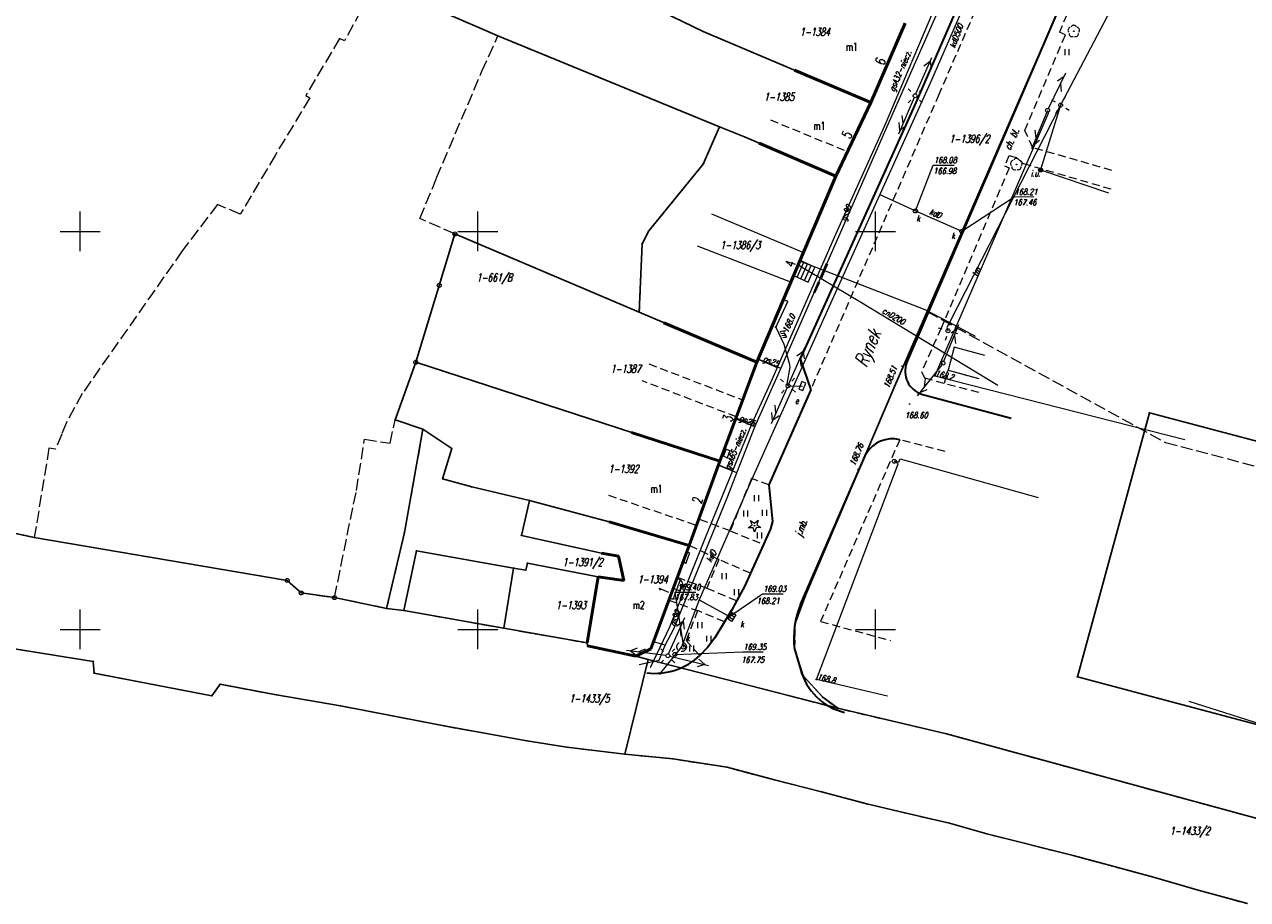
# Model space of a CAD drawing. Header units: metres. Extents: x 7535003 to 7537817, y 5638943 to 5640002.
# Tile 3 of 12: x 7535693 to 7535847, y 5639666 to 5639776. Entities that reach past the tile are written whole.
import ezdxf
from ezdxf.enums import TextEntityAlignment as Align

# ---------------------------------------------------------------- set-up
doc = ezdxf.new("R2010")
doc.units = ezdxf.units.M
doc.header["$MEASUREMENT"] = 0
for name, pattern in [('1', [0]), ('1_14', [1, -1]), ('1_EGBN', [0]), ('1_EGBS', [0]), ('1_EGBSG', [0]), ('1_EGBU_A', [0]), ('1_EGBZ', [1.5, 1, -0.5]), ('2', [1.5, 1, -0.5]), ('2_OTDI', [0]), ('4', [2.5, 1.5, -1]), ('BPO', [2.5, 2, -0.5]), ('GDE', [0]), ('GUK', [2, 1.5, -0.5]), ('KOC', [1.5, 1, -0.5]), ('KOJ', [0]), ('UPC', [0]), ('UPE', [0]), ('UPG', [0]), ('UPT', [0])]:
    doc.linetypes.add(name, pattern=pattern)
doc.layers.get('0').update_dxf_attribs({"color": 250, "linetype": 'CONTINUOUS', "lineweight": 100})
for name, color, linetype, lineweight in [('Dzialki', 241, 'GDE', 30), ('EADOD_T_0', 1, 'CONTINUOUS', 18), ('EGBB_E_T_0', 204, 'CONTINUOUS', 20), ('EGBB_L_1', 46, '1_EGBU_A', 50), ('EGBC_L_4', 252, '1_EGBZ', 18), ('EGBE_L_3', 252, '1_EGBS', 18), ('Kontury', 3, 'GUK', 18), ('Numery_dzialek', 241, 'CONTINUOUS', 9), ('Numery_konturow', 3, 'CONTINUOUS', 9), ('OTD_L_14', 7, '2_OTDI', 18), ('Podzial_sekcyjny_krzyze', 7, '1', 18), ('Punkty', 7, 'CONTINUOUS', 18), ('SDROK_T_0', 252, 'CONTINUOUS', 18), ('SDROK_T_1', 252, 'CONTINUOUS', 18), ('SDRPK_L_0', 252, '1', 35), ('SDRPK_L_2', 252, '4', 18), ('SZZPZ_T_0', 82, 'CONTINUOUS', 18), ('SZZPZ_T_1', 82, 'CONTINUOUS', 18), ('UCCOO_T_0', 6, 'CONTINUOUS', 13), ('UCCPOR_L_1', 6, 'UPC', 13), ('UEEOA_T_3', 1, 'CONTINUOUS', 13), ('UEEPA_T_2', 1, 'CONTINUOUS', 13), ('UEEPA_T_3', 1, 'CONTINUOUS', 13), ('UEEPON_L_0', 1, '1', 13), ('UEEPON_L_1', 1, '1', 13), ('UGGOO_T_1', 52, 'CONTINUOUS', 13), ('UGGPA_T_9', 52, 'CONTINUOUS', 13), ('UGGPO_L_0', 52, '1', 13), ('UGGPO_L_3', 52, '1', 13), ('UGGPO_L_4', 52, '1', 13), ('UZBOA_L_0', 7, 'BPO', 13)]:
    doc.layers.add(name, color=color, linetype=linetype, lineweight=lineweight)
for name, color, linetype, lineweight, true_color in [('EADTD_T_0', 7, 'CONTINUOUS', 25, 0x800080), ('UKKOA_T_2', 7, 'CONTINUOUS', 13, 0x804000), ('UKKOO_T_2', 7, 'CONTINUOUS', 13, 0x804000), ('UKKPA_L_6', 7, '1', 13, 0x804000), ('UKKPA_T_6', 7, 'CONTINUOUS', 13, 0x804000), ('UKKPA_T_7', 7, 'CONTINUOUS', 13, 0x804000), ('UKKPO_L_7', 7, '1', 13, 0x804000), ('UTTOC_T_0', 7, 'CONTINUOUS', 13, 0xff8000), ('UTTOO_T_0', 7, 'CONTINUOUS', 13, 0xff8000), ('UTTPA_T_2', 7, 'CONTINUOUS', 13, 0xff8000), ('UTTPA_T_3', 7, 'CONTINUOUS', 13, 0xff8000), ('UTTPC_T_0', 7, 'CONTINUOUS', 13, 0xff8000), ('UTTPO_L_0', 7, '1', 13, 0xff8000), ('WUKOS_T_1', 7, 'CONTINUOUS', 13, 0x804000), ('WUKOS_T_2', 7, 'CONTINUOUS', 13, 0x804000)]:
    doc.layers.add(name, color=color, linetype=linetype, lineweight=lineweight, true_color=true_color)
doc.styles.get("Standard").update_dxf_attribs({"font": 'Simplex.SHX', "width": 0.75})

# ---------------------------------------------------------------- blocks, each defined once
blk = doc.blocks.new('GRO')
at = {"color": 0, "linetype": 'Continuous'}
blk.add_circle((0, 0), 0.045, dxfattribs=at)
blk = doc.blocks.new('GRT')
at = {"color": 0, "linetype": 'Continuous'}
blk.add_circle((0, 0), 0.25, dxfattribs=at)
blk = doc.blocks.new('DLI')
at = {"color": 0, "linetype": 'Continuous'}
blk.add_circle((0, 0), 0.045, dxfattribs=at)
for centre, start, end in [((-0.36, 0.12), 102.1445, 221.86), ((0, 0.38), 30.1401, 149.8599), ((0.36, 0.12), 318.14, 77.8555), ((-0.22, -0.3), 174.1482, 293.8542), ((0.22, -0.3), 246.1458, 5.8518)]:
    blk.add_arc(centre, 0.375, start, end, dxfattribs=at)
blk = doc.blocks.new('TRA1')
at = {"color": 0, "linetype": 'Continuous'}
for p, q in [((-0.2625, -0.375), (-0.2625, 0.375)), ((0.2625, -0.375), (0.2625, 0.375))]:
    blk.add_line(p, q, dxfattribs=at)
blk = doc.blocks.new('DIG')
at = {"color": 0, "linetype": 'Continuous'}
for p, q in [((-0.78225, -0.26495), (-0.3012, 0.09375)), ((-0.3012, 0.09375), (-0.4937, 0.6621)), ((-0.4937, 0.6621), (-0.0039, 0.31545)), ((-0.0039, 0.31545), (0.4771, 0.67415)), ((0.4771, 0.67415), (0.2988, 0.1012)), ((0.2988, 0.1012), (0.7886, -0.24545)), ((-0.18225, -0.2575), (-0.78225, -0.26495)), ((0.01025, -0.82585), (-0.18225, -0.2575)), ((0.1886, -0.2529), (0.01025, -0.82585)), ((0.7886, -0.24545), (0.1886, -0.2529))]:
    blk.add_line(p, q, dxfattribs=at)
blk.add_circle((0, 0), 0.045, dxfattribs=at)
blk = doc.blocks.new('WSU')
at = {"color": 0, "linetype": 'Continuous'}
blk.add_circle((0, 0), 0.045, dxfattribs=at)
blk = doc.blocks.new('SLS')
at = {"color": 0, "linetype": 'Continuous'}
blk.add_circle((0, 0), 0.25, dxfattribs=at)
blk = doc.blocks.new('PNN')
at = {"color": 0, "linetype": 'Continuous'}
for p, q in [((0.25, 0), (5.25, 0)), ((3.9, 0.5), (4.76605, 0)), ((4.76605, 0), (3.9, -0.5))]:
    blk.add_line(p, q, dxfattribs=at)
blk = doc.blocks.new('STE')
at = {"color": 0, "linetype": 'Continuous'}
for p, q in [((0.5, 0.25), (-0.5, 0.25)), ((-0.5, 0.25), (-0.5, -0.25)), ((0.5, -0.25), (0.5, 0.25)), ((-0.5, -0.25), (0.5, -0.25))]:
    blk.add_line(p, q, dxfattribs=at)
blk = doc.blocks.new('LAT')
at = {"color": 0, "linetype": 'Continuous'}
for p, q in [((-0.53035, 0.53035), (-0.8839, 0.8839)), ((0.53035, 0.53035), (0.8839, 0.8839)), ((-0.53035, -0.53035), (-0.8839, -0.8839)), ((0.53035, -0.53035), (0.8839, -0.8839))]:
    blk.add_line(p, q, dxfattribs=at)
blk = doc.blocks.new('UAR')
at = {"color": 0, "linetype": 'Continuous'}
for radius in [0.25, 0.225, 0.2, 0.175, 0.15, 0.125, 0.1, 0.075, 0.05, 0.025, 0.00715]:
    blk.add_circle((0, 0), radius, dxfattribs=at)
blk = doc.blocks.new('USG')
at = {"color": 0, "linetype": 'Continuous'}
blk.add_line((0, -0.25), (0, 0.25), dxfattribs=at)
blk = doc.blocks.new('WLZ')
at = {"color": 0, "linetype": 'Continuous'}
blk.add_circle((0, 0), 0.25, dxfattribs=at)
blk = doc.blocks.new('KRA')
at = {"color": 0, "linetype": 'Continuous'}
for p, q in [((-0.5, -0.25), (-0.5, 0.25)), ((-0.5, 0.25), (0.5, 0.25)), ((-0.175, 0.25), (-0.175, -0.25)), ((0.175, 0.25), (0.175, -0.25)), ((0.5, 0.25), (0.5, -0.25)), ((0.5, -0.25), (-0.5, -0.25))]:
    blk.add_line(p, q, dxfattribs=at)
blk = doc.blocks.new('PLT')
at = {"color": 0, "linetype": 'Continuous'}
for p, q in [((0.25, 0), (5.25, 0)), ((3.76605, 0), (2.9, -0.5)), ((3.9, 0.5), (4.76605, 0))]:
    blk.add_line(p, q, dxfattribs=at)
blk = doc.blocks.new('UGT')
at = {"color": 0, "linetype": 'Continuous'}
blk.add_circle((0, 0), 0.0625, dxfattribs=at)

msp = doc.modelspace()

# ---------------------------------------------------------------- linework, layer by layer
at = {"layer": 'Dzialki'}
for p, q in [((7535829.01, 5639791.62), (7535802.41, 5639730.6)), ((7535737.21, 5639781.21), (7535749.9, 5639775.7)), ((7535773.21, 5639777.59), (7535778.33, 5639775.13)), ((7535749.9, 5639775.7), (7535752.52, 5639774.56)), ((7535778.33, 5639775.13), (7535799.41, 5639766.21)), ((7535799.41, 5639766.21), (7535803.71, 5639776.15)), ((7535752.52, 5639774.56), (7535780.37, 5639763.16)), ((7535795.02, 5639756.93), (7535799.41, 5639766.21)), ((7535780.37, 5639763.16), (7535778.34, 5639758.47)), ((7535780.37, 5639763.16), (7535783.52, 5639761.87)), ((7535783.52, 5639761.87), (7535795.02, 5639756.93)), ((7535778.34, 5639758.47), (7535771.51, 5639750.09)), ((7535785.07, 5639733.58), (7535795.02, 5639756.93)), ((7535747.12, 5639749.68), (7535745.15, 5639743.22)), ((7535770.28, 5639739.86), (7535747.12, 5639749.68)), ((7535771.51, 5639750.09), (7535770.66, 5639748.46)), ((7535770.66, 5639748.46), (7535770.28, 5639739.86)), ((7535745.15, 5639743.22), (7535742.2, 5639733.56)), ((7535770.28, 5639739.86), (7535785.07, 5639733.58)), ((7535742.2, 5639733.56), (7535739.62, 5639726.33)), ((7535780.41, 5639721.15), (7535742.2, 5639733.56)), ((7535780.41, 5639721.15), (7535785.07, 5639733.58)), ((7535802.41, 5639730.6), (7535791.22, 5639704.39)), ((7535739.62, 5639726.33), (7535743.1, 5639725.15)), ((7535825.39, 5639694.03), (7535834.43, 5639727.21)), ((7535834.43, 5639727.21), (7535871.88, 5639717.33)), ((7535743.1, 5639725.15), (7535740.77, 5639712.17)), ((7535743.1, 5639725.15), (7535746.72, 5639722.72)), ((7535746.72, 5639722.72), (7535745.57, 5639718.92)), ((7535776.58, 5639710.55), (7535780.41, 5639721.15)), ((7535745.57, 5639718.92), (7535749.23, 5639717.89)), ((7535749.23, 5639717.89), (7535756.51, 5639716.21)), ((7535756.51, 5639716.21), (7535755.48, 5639711.78)), ((7535756.51, 5639716.21), (7535766.52, 5639713.53)), ((7535694.24, 5639711.55), (7535684.07, 5639713.71)), ((7535766.52, 5639713.53), (7535776.58, 5639710.55)), ((7535740.77, 5639712.17), (7535738.52, 5639702.64)), ((7535726.03, 5639706.14), (7535694.24, 5639711.55)), ((7535755.48, 5639711.78), (7535765.56, 5639709.57)), ((7535771.75, 5639697.55), (7535776.58, 5639710.55)), ((7535740.71, 5639702.38), (7535742.3, 5639709.85)), ((7535742.3, 5639709.85), (7535754.48, 5639707.71)), ((7535765.56, 5639709.57), (7535767.7, 5639709.21)), ((7535767.7, 5639709.21), (7535768.35, 5639706.14)), ((7535754.48, 5639707.71), (7535753.28, 5639700.14)), ((7535756.02, 5639707.43), (7535754.48, 5639707.71)), ((7535756.25, 5639708.32), (7535756.02, 5639707.43)), ((7535765.12, 5639706.58), (7535756.25, 5639708.32)), ((7535727.79, 5639704.57), (7535726.03, 5639706.14)), ((7535763.73, 5639698.3), (7535765.12, 5639706.58)), ((7535768.35, 5639706.14), (7535765.12, 5639706.58)), ((7535731.98, 5639703.99), (7535727.79, 5639704.57)), ((7535791.22, 5639704.39), (7535789.87, 5639700.65)), ((7535738.52, 5639702.64), (7535731.98, 5639703.99)), ((7535738.52, 5639702.64), (7535740.71, 5639702.38)), ((7535753.28, 5639700.14), (7535740.71, 5639702.38)), ((7535753.28, 5639700.14), (7535763.73, 5639698.3)), ((7535789.87, 5639700.65), (7535789.82, 5639697.54)), ((7535763.73, 5639698.3), (7535763.81, 5639697.91)), ((7535691.76, 5639697.56), (7535701.64, 5639695.98)), ((7535763.81, 5639697.91), (7535769.85, 5639696.64)), ((7535769.85, 5639696.64), (7535771.75, 5639697.55)), ((7535769.85, 5639696.64), (7535771.43, 5639696.23)), ((7535789.82, 5639697.54), (7535790.9, 5639694.18)), ((7535701.64, 5639695.98), (7535701.76, 5639694.49)), ((7535771.43, 5639696.23), (7535768.5, 5639684.32)), ((7535795.27, 5639690.08), (7535771.43, 5639696.23)), ((7535701.76, 5639694.49), (7535716.55, 5639691.66)), ((7535790.9, 5639694.18), (7535793.38, 5639691.46)), ((7535863.12, 5639683.99), (7535825.39, 5639694.03)), ((7535716.55, 5639691.66), (7535717.61, 5639693.1)), ((7535717.61, 5639693.1), (7535724.69, 5639691.76)), ((7535724.69, 5639691.76), (7535732.73, 5639690.39)), ((7535732.73, 5639690.39), (7535735.78, 5639689.82)), ((7535793.38, 5639691.46), (7535795.27, 5639690.08)), ((7535735.78, 5639689.82), (7535745.76, 5639687.87)), ((7535795.27, 5639690.08), (7535808.94, 5639686.86)), ((7535745.76, 5639687.87), (7535756.17, 5639686.01)), ((7535756.17, 5639686.01), (7535761.18, 5639685.19)), ((7535808.94, 5639686.86), (7535858.49, 5639673.36)), ((7535761.18, 5639685.19), (7535768.5, 5639684.32)), ((7535768.5, 5639684.32), (7535774.56, 5639683.72)), ((7535774.56, 5639683.72), (7535781.33, 5639682.67)), ((7535781.33, 5639682.67), (7535787.28, 5639681.09)), ((7535787.28, 5639681.09), (7535793.23, 5639679.6)), ((7535793.23, 5639679.6), (7535798.92, 5639678.06)), ((7535798.92, 5639678.06), (7535803.68, 5639676.96)), ((7535803.68, 5639676.96), (7535809.31, 5639675.65)), ((7535809.31, 5639675.65), (7535814.01, 5639674.31)), ((7535814.01, 5639674.31), (7535824.86, 5639671.58)), ((7535824.86, 5639671.58), (7535830.47, 5639670.06)), ((7535830.47, 5639670.06), (7535834.96, 5639668.86)), ((7535834.96, 5639668.86), (7535840.55, 5639667.24)), ((7535840.55, 5639667.24), (7535846.75, 5639665.54))]:
    msp.add_line(p, q, dxfattribs=at)
at = {"layer": 'EGBB_L_1', "linetype": '1_EGBU_A'}
for p, q in [((7535803.71, 5639776.15), (7535799.41, 5639766.21)), ((7535799.41, 5639766.21), (7535789.82, 5639770.26)), ((7535799.41, 5639766.21), (7535795.02, 5639756.93)), ((7535795.02, 5639756.93), (7535785.37, 5639761.07)), ((7535795.02, 5639756.93), (7535785.07, 5639733.58)), ((7535773.4, 5639738.53), (7535785.07, 5639733.58)), ((7535785.07, 5639733.58), (7535780.41, 5639721.15)), ((7535769.33, 5639724.74), (7535780.41, 5639721.15)), ((7535780.41, 5639721.15), (7535776.58, 5639710.55)), ((7535766.52, 5639713.5), (7535776.58, 5639710.55)), ((7535776.58, 5639710.55), (7535771.75, 5639697.55)), ((7535767.7, 5639709.21), (7535765.56, 5639709.57)), ((7535768.35, 5639706.14), (7535767.7, 5639709.21)), ((7535765.12, 5639706.58), (7535763.73, 5639698.3)), ((7535765.12, 5639706.58), (7535768.35, 5639706.14)), ((7535769.85, 5639696.64), (7535763.81, 5639697.91)), ((7535771.75, 5639697.55), (7535769.85, 5639696.64))]:
    msp.add_line(p, q, dxfattribs=at)
at = {"layer": 'EGBC_L_4', "linetype": '1_EGBZ'}
for p, q in [((7535786.8, 5639764.02), (7535796.48, 5639760.03)), ((7535795.02, 5639756.93), (7535785.37, 5639761.07)), ((7535796.48, 5639760.03), (7535795.02, 5639756.93)), ((7535771.52, 5639733.36), (7535783.29, 5639728.83)), ((7535782.49, 5639726.71), (7535770.67, 5639731.22)), ((7535783.29, 5639728.83), (7535782.49, 5639726.71)), ((7535766.43, 5639716.85), (7535777.5, 5639713.09)), ((7535776.58, 5639710.55), (7535766.52, 5639713.5)), ((7535777.5, 5639713.09), (7535776.58, 5639710.55))]:
    msp.add_line(p, q, dxfattribs=at)
at = {"layer": 'EGBC_L_4', "linetype": '1_EGBN'}
for p, q in [((7535779.38, 5639752.22), (7535790.95, 5639747.37)), ((7535789.35, 5639743.63), (7535777.63, 5639748.14)), ((7535790.95, 5639747.37), (7535790.51, 5639746.34)), ((7535790.51, 5639746.34), (7535789.7, 5639744.45)), ((7535789.7, 5639744.45), (7535789.35, 5639743.63))]:
    msp.add_line(p, q, dxfattribs=at)
at = {"layer": 'EGBE_L_3', "linetype": '1_EGBS'}
for p, q in [((7535790.51, 5639746.34), (7535789.7, 5639744.45)), ((7535789.71, 5639744.45), (7535790.54, 5639746.32)), ((7535790.17, 5639744.25), (7535791, 5639746.12)), ((7535792.37, 5639745.51), (7535790.51, 5639746.34)), ((7535790.63, 5639744.04), (7535791.46, 5639745.91)), ((7535791.08, 5639743.84), (7535791.91, 5639745.71)), ((7535791.54, 5639743.64), (7535792.37, 5639745.51)), ((7535791.54, 5639743.64), (7535792.37, 5639745.51)), ((7535780.66, 5639721.83), (7535781, 5639722.73)), ((7535781, 5639722.73), (7535781.68, 5639722.47)), ((7535780.9, 5639721.74), (7535781.24, 5639722.64)), ((7535781.68, 5639722.47), (7535781.37, 5639721.56)), ((7535775.79, 5639708.44), (7535776.28, 5639709.74)), ((7535776.63, 5639709.61), (7535776.16, 5639708.3)), ((7535776.28, 5639709.74), (7535776.63, 5639709.61)), ((7535774.86, 5639705.92), (7535774.13, 5639703.95)), ((7535775.44, 5639706.23), (7535774.55, 5639703.83)), ((7535775.03, 5639706.39), (7535774.86, 5639705.92)), ((7535775.33, 5639706.28), (7535775.03, 5639706.39)), ((7535775.16, 5639704.04), (7535775.76, 5639705.65)), ((7535775.76, 5639705.65), (7535775.46, 5639704.84))]:
    msp.add_line(p, q, dxfattribs=at)
at = {"layer": 'EGBE_L_3', "linetype": '1_EGBSG'}
for p, q in [((7535789.7, 5639744.45), (7535791.54, 5639743.64)), ((7535781.37, 5639721.56), (7535780.66, 5639721.83)), ((7535776.16, 5639708.3), (7535775.79, 5639708.44))]:
    msp.add_line(p, q, dxfattribs=at)
at = {"layer": 'EGBE_L_3', "linetype": '1_14'}
msp.add_line((7535775.45, 5639704.82), (7535774.57, 5639705.14), dxfattribs=at)
at = {"layer": 'EGBE_L_3', "linetype": '1_EGBS', "lineweight": 0}
for centre, radius, start, end in [((7535775.11, 5639705.67), 0.646, 358.1105, 70.5197), ((7535774.58, 5639704.72), 0.898, 239.5544, 310.0311)]:
    msp.add_arc(centre, radius, start, end, dxfattribs=at)
at = {"layer": 'EGBE_L_3', "linetype": '1_EGBS'}
for p in [(7535781.37, 5639721.56), (7535776.16, 5639708.3)]:
    msp.add_point(p, dxfattribs=at)
at = {"layer": 'Kontury'}
for p, q in [((7535829.01, 5639791.62), (7535806.48, 5639739.94)), ((7535737.21, 5639781.21), (7535733.24, 5639773.95)), ((7535737.21, 5639781.21), (7535749.9, 5639775.7)), ((7535749.9, 5639775.7), (7535752.52, 5639774.56)), ((7535799.41, 5639766.21), (7535803.71, 5639776.15)), ((7535732.62, 5639774.24), (7535728.36, 5639767.09)), ((7535733.24, 5639773.95), (7535732.62, 5639774.24)), ((7535750.51, 5639770.13), (7535752.52, 5639774.56)), ((7535752.52, 5639774.56), (7535780.37, 5639763.16)), ((7535744.82, 5639756.72), (7535750.51, 5639770.13)), ((7535728.87, 5639766.79), (7535724.56, 5639759.63)), ((7535728.36, 5639767.09), (7535728.87, 5639766.79)), ((7535795.02, 5639756.93), (7535799.41, 5639766.21)), ((7535780.37, 5639763.16), (7535778.34, 5639758.47)), ((7535780.37, 5639763.16), (7535783.52, 5639761.87)), ((7535783.52, 5639761.87), (7535795.02, 5639756.93)), ((7535724.56, 5639759.63), (7535720.14, 5639752.15)), ((7535778.34, 5639758.47), (7535771.51, 5639750.09)), ((7535742.72, 5639751.62), (7535744.82, 5639756.72)), ((7535785.07, 5639733.58), (7535795.02, 5639756.93)), ((7535717.27, 5639753.38), (7535712.83, 5639747.55)), ((7535720.14, 5639752.15), (7535717.27, 5639753.38)), ((7535747.12, 5639749.68), (7535742.72, 5639751.62)), ((7535770.28, 5639739.86), (7535747.12, 5639749.68)), ((7535771.51, 5639750.09), (7535770.66, 5639748.46)), ((7535712.83, 5639747.55), (7535700.26, 5639729.62)), ((7535770.66, 5639748.46), (7535770.28, 5639739.86)), ((7535806.48, 5639739.94), (7535802.41, 5639730.6)), ((7535806.48, 5639739.94), (7535836.46, 5639723.48)), ((7535780.41, 5639721.15), (7535785.07, 5639733.58)), ((7535802.41, 5639730.6), (7535791.22, 5639704.39)), ((7535700.26, 5639729.62), (7535698.28, 5639725.99)), ((7535698.28, 5639725.99), (7535697.69, 5639724.54)), ((7535738.97, 5639723.38), (7535739.62, 5639726.33)), ((7535739.62, 5639726.33), (7535743.1, 5639725.15)), ((7535697.69, 5639724.54), (7535696.92, 5639722.64)), ((7535743.1, 5639725.15), (7535740.77, 5639712.17)), ((7535696.08, 5639722.78), (7535694.24, 5639711.55)), ((7535696.92, 5639722.64), (7535696.08, 5639722.78)), ((7535734.73, 5639717.43), (7535735.77, 5639723.91)), ((7535735.77, 5639723.91), (7535738.97, 5639723.38)), ((7535836.46, 5639723.48), (7535900.43, 5639706.68)), ((7535776.58, 5639710.55), (7535780.41, 5639721.15)), ((7535731.98, 5639703.99), (7535734.73, 5639717.43)), ((7535694.24, 5639711.55), (7535684.07, 5639713.71)), ((7535740.77, 5639712.17), (7535738.52, 5639702.64)), ((7535694.24, 5639711.55), (7535726.03, 5639706.14)), ((7535771.75, 5639697.55), (7535776.58, 5639710.55)), ((7535726.03, 5639706.14), (7535727.79, 5639704.57)), ((7535727.79, 5639704.57), (7535731.98, 5639703.99)), ((7535791.22, 5639704.39), (7535789.87, 5639700.65)), ((7535738.52, 5639702.64), (7535731.98, 5639703.99)), ((7535738.52, 5639702.64), (7535740.71, 5639702.38)), ((7535740.71, 5639702.38), (7535753.28, 5639700.14)), ((7535753.28, 5639700.14), (7535763.73, 5639698.3)), ((7535789.87, 5639700.65), (7535789.82, 5639697.54)), ((7535763.73, 5639698.3), (7535763.81, 5639697.91)), ((7535691.76, 5639697.56), (7535701.64, 5639695.98)), ((7535763.81, 5639697.91), (7535769.85, 5639696.64)), ((7535769.85, 5639696.64), (7535771.75, 5639697.55)), ((7535769.85, 5639696.64), (7535771.43, 5639696.23)), ((7535789.82, 5639697.54), (7535790.9, 5639694.18)), ((7535701.64, 5639695.98), (7535701.76, 5639694.49)), ((7535771.43, 5639696.23), (7535795.27, 5639690.08)), ((7535701.76, 5639694.49), (7535716.55, 5639691.66)), ((7535790.9, 5639694.18), (7535793.38, 5639691.46)), ((7535716.55, 5639691.66), (7535717.61, 5639693.1)), ((7535717.61, 5639693.1), (7535724.69, 5639691.76)), ((7535724.69, 5639691.76), (7535732.73, 5639690.39)), ((7535732.73, 5639690.39), (7535735.78, 5639689.82)), ((7535793.38, 5639691.46), (7535795.27, 5639690.08)), ((7535735.78, 5639689.82), (7535745.76, 5639687.87)), ((7535795.27, 5639690.08), (7535808.94, 5639686.86)), ((7535745.76, 5639687.87), (7535756.17, 5639686.01)), ((7535756.17, 5639686.01), (7535761.18, 5639685.19)), ((7535808.94, 5639686.86), (7535858.49, 5639673.36)), ((7535761.18, 5639685.19), (7535768.5, 5639684.32)), ((7535768.5, 5639684.32), (7535774.56, 5639683.72)), ((7535774.56, 5639683.72), (7535781.33, 5639682.67)), ((7535781.33, 5639682.67), (7535787.28, 5639681.09)), ((7535787.28, 5639681.09), (7535793.23, 5639679.6)), ((7535793.23, 5639679.6), (7535798.92, 5639678.06)), ((7535798.92, 5639678.06), (7535803.68, 5639676.96)), ((7535803.68, 5639676.96), (7535809.31, 5639675.65)), ((7535809.31, 5639675.65), (7535814.01, 5639674.31)), ((7535814.01, 5639674.31), (7535824.86, 5639671.58)), ((7535824.86, 5639671.58), (7535830.47, 5639670.06)), ((7535830.47, 5639670.06), (7535834.96, 5639668.86)), ((7535834.96, 5639668.86), (7535840.55, 5639667.24)), ((7535840.55, 5639667.24), (7535846.75, 5639665.54))]:
    msp.add_line(p, q, dxfattribs=at)
at = {"layer": 'OTD_L_14', "linetype": '2_OTDI'}
for p, q in [((7535809.9, 5639735.46), (7535809.12, 5639732.56)), ((7535813.76, 5639734.43), (7535809.9, 5639735.46)), ((7535809.12, 5639732.56), (7535812.99, 5639731.53))]:
    msp.add_line(p, q, dxfattribs=at)
at = {"layer": 'Podzial_sekcyjny_krzyze'}
for p, q in [((7535700, 5639747.5), (7535700, 5639752.5)), ((7535750, 5639747.5), (7535750, 5639752.5)), ((7535800, 5639747.5), (7535800, 5639752.5)), ((7535697.5, 5639750), (7535702.5, 5639750)), ((7535747.5, 5639750), (7535752.5, 5639750)), ((7535797.5, 5639750), (7535802.5, 5639750)), ((7535700, 5639697.5), (7535700, 5639702.5)), ((7535750, 5639697.5), (7535750, 5639702.5)), ((7535800, 5639697.5), (7535800, 5639702.5)), ((7535697.5, 5639700), (7535702.5, 5639700)), ((7535747.5, 5639700), (7535752.5, 5639700)), ((7535797.5, 5639700), (7535802.5, 5639700))]:
    msp.add_line(p, q, dxfattribs=at)
at = {"layer": 'SDRPK_L_0', "linetype": 'KOJ'}
for p, q in [((7535829.94, 5639794.07), (7535803.9, 5639733.47)), ((7535817.49, 5639794.7), (7535804.76, 5639765.53)), ((7535804.76, 5639765.53), (7535790.53, 5639733.98)), ((7535790.53, 5639733.98), (7535791.85, 5639730.11)), ((7535791.85, 5639730.11), (7535786.6, 5639718.15)), ((7535805.77, 5639729.55), (7535817.04, 5639726.52)), ((7535790.56, 5639703.13), (7535798.82, 5639722.08)), ((7535786.6, 5639718.15), (7535787.03, 5639713.56)), ((7535787.03, 5639713.56), (7535786.78, 5639712.64)), ((7535786.78, 5639712.64), (7535785.91, 5639710.68)), ((7535785.91, 5639710.68), (7535784.28, 5639707.05)), ((7535784.28, 5639707.05), (7535783.55, 5639705.49)), ((7535783.55, 5639705.49), (7535782.56, 5639703.61)), ((7535782.56, 5639703.61), (7535781.93, 5639702.45)), ((7535781.93, 5639702.45), (7535781, 5639700.96)), ((7535781, 5639700.96), (7535779.8, 5639698.95)), ((7535779.8, 5639698.95), (7535778.88, 5639697.71)), ((7535778.88, 5639697.71), (7535777.92, 5639696.72)), ((7535789.82, 5639697.54), (7535790.56, 5639695))]:
    msp.add_line(p, q, dxfattribs=at)
for centre, radius, start, end in [((7535806.78, 5639732.44), 3.06, 160.3229, 250.6832), ((7535802.11, 5639720.11), 3.83, 75.9231, 149.1237), ((7535800.69, 5639698.93), 10.96, 157.5002, 187.3304), ((7535772.26, 5639702.75), 8.28, 262.9559, 313.192), ((7535797.89, 5639696.93), 7.58, 194.726, 256.4209)]:
    msp.add_arc(centre, radius, start, end, dxfattribs=at)
at = {"layer": 'SDRPK_L_2', "linetype": 'KOC'}
for p, q in [((7535814.86, 5639783.14), (7535807.97, 5639767.21)), ((7535824.04, 5639777.21), (7535823.12, 5639775.05)), ((7535823.9, 5639774.72), (7535823.12, 5639775.05)), ((7535818.78, 5639762.68), (7535823.6, 5639774.02)), ((7535823.6, 5639774.02), (7535823.9, 5639774.72)), ((7535807.97, 5639767.21), (7535791.85, 5639730.11)), ((7535819.8, 5639760.52), (7535818.78, 5639762.68)), ((7535829.7, 5639757.66), (7535819.8, 5639760.52)), ((7535816.78, 5639759.51), (7535816.23, 5639758.23)), ((7535816.23, 5639758.23), (7535816.81, 5639757.98)), ((7535817.78, 5639759.23), (7535816.78, 5639759.51)), ((7535818.55, 5639758.55), (7535817.78, 5639759.23)), ((7535818.55, 5639758.55), (7535829.61, 5639755.34)), ((7535816.81, 5639757.98), (7535808.25, 5639737.85)), ((7535808.25, 5639737.85), (7535805.79, 5639732.38)), ((7535805.79, 5639732.38), (7535806.17, 5639731.59)), ((7535808.69, 5639730.92), (7535809.12, 5639732.56)), ((7535809.12, 5639732.56), (7535812.99, 5639731.53)), ((7535806.17, 5639731.59), (7535812.99, 5639729.78)), ((7535803.04, 5639723.83), (7535793.09, 5639700.98)), ((7535808.76, 5639722.36), (7535803.04, 5639723.83)), ((7535784.4, 5639718.95), (7535781.74, 5639712.38)), ((7535786.6, 5639718.15), (7535784.4, 5639718.95)), ((7535781.74, 5639712.38), (7535777.77, 5639713.85)), ((7535781.74, 5639712.38), (7535785.91, 5639710.68)), ((7535776.58, 5639710.55), (7535774.03, 5639703.68)), ((7535776.58, 5639710.55), (7535775.09, 5639706.55)), ((7535780.3, 5639708.78), (7535776.58, 5639710.55)), ((7535780.3, 5639708.78), (7535778.8, 5639705.17)), ((7535784.28, 5639707.05), (7535780.3, 5639708.78)), ((7535775.09, 5639706.55), (7535778.8, 5639705.17)), ((7535778.8, 5639705.17), (7535782.56, 5639703.61)), ((7535774.03, 5639703.68), (7535777.62, 5639702.35)), ((7535777.62, 5639702.35), (7535776.19, 5639698.59)), ((7535781, 5639700.96), (7535777.62, 5639702.35)), ((7535793.09, 5639700.98), (7535801.88, 5639698.62)), ((7535776.19, 5639698.59), (7535777.92, 5639696.72))]:
    msp.add_line(p, q, dxfattribs=at)
at = {"layer": 'UCCPOR_L_1', "linetype": 'UPC'}
for p, q in [((7535798.05, 5639741.15), (7535790.26, 5639745.76)), ((7535815.37, 5639730.64), (7535798.05, 5639741.15))]:
    msp.add_line(p, q, dxfattribs=at)
at = {"layer": 'UEEPON_L_0', "linetype": '1'}
for p, q in [((7535836.36, 5639790.72), (7535823.27, 5639765.87)), ((7535823.27, 5639765.87), (7535809.31, 5639738.55)), ((7535809.31, 5639738.55), (7535808.97, 5639737.94))]:
    msp.add_line(p, q, dxfattribs=at)
at = {"layer": 'UEEPON_L_0', "linetype": 'UPE', "lineweight": 13}
for p, q in [((7535823.27, 5639765.87), (7535820.76, 5639757.72)), ((7535820.76, 5639757.72), (7535829.3, 5639754.86)), ((7535808.97, 5639737.94), (7535809.11, 5639737.51))]:
    msp.add_line(p, q, dxfattribs=at)
at = {"layer": 'UEEPON_L_1', "linetype": '1'}
for p, q in [((7535806.25, 5639740.16), (7535790.48, 5639746.27)), ((7535809.31, 5639738.55), (7535806.25, 5639740.16)), ((7535812.56, 5639736.78), (7535809.31, 5639738.55))]:
    msp.add_line(p, q, dxfattribs=at)
at = {"layer": 'UEEPON_L_1', "linetype": 'UPE', "lineweight": 13}
msp.add_line((7535789, 5639730.61), (7535790.8, 5639730.57), dxfattribs=at)
at = {"layer": 'UGGPO_L_0', "linetype": 'UPG', "lineweight": 13}
for p, q in [((7535785.23, 5639733.95), (7535787.64, 5639732.89)), ((7535780.24, 5639720.68), (7535782.03, 5639719.95))]:
    msp.add_line(p, q, dxfattribs=at)
at = {"layer": 'UGGPO_L_3', "linetype": 'UPG', "lineweight": 13}
for p, q in [((7535802.23, 5639764.92), (7535808.26, 5639778.54)), ((7535788.11, 5639732.77), (7535802.23, 5639764.92)), ((7535788.11, 5639732.77), (7535785.24, 5639733.97)), ((7535784.81, 5639725.43), (7535788.11, 5639732.77)), ((7535784.81, 5639725.43), (7535782.4, 5639726.47)), ((7535782.57, 5639719.66), (7535784.81, 5639725.43)), ((7535782.57, 5639719.66), (7535780.21, 5639720.62)), ((7535781.44, 5639716.72), (7535782.57, 5639719.66)), ((7535774.63, 5639700.06), (7535781.44, 5639716.72)), ((7535773.55, 5639698), (7535774.63, 5639700.06)), ((7535773.55, 5639698), (7535772.07, 5639698.42)), ((7535772.79, 5639696.13), (7535773.55, 5639698)), ((7535770.29, 5639695.57), (7535772.79, 5639696.13))]:
    msp.add_line(p, q, dxfattribs=at)
at = {"layer": 'UGGPO_L_4', "linetype": '1'}
for p, q in [((7535807.76, 5639778.86), (7535801.18, 5639763.37)), ((7535801.18, 5639763.37), (7535794.99, 5639749.6)), ((7535794.99, 5639749.6), (7535786.79, 5639730.97)), ((7535786.79, 5639730.97), (7535784.45, 5639725.88)), ((7535784.45, 5639725.88), (7535778.59, 5639711.5)), ((7535784.45, 5639725.88), (7535782.42, 5639726.52)), ((7535778.59, 5639711.5), (7535774.08, 5639700.26)), ((7535774.08, 5639700.26), (7535771.68, 5639695.17))]:
    msp.add_line(p, q, dxfattribs=at)
at = {"layer": 'UKKOA_T_2', "linetype": 'Continuous'}
for p, q in [((7535805.01, 5639752.57), (7535807.26, 5639758.34)), ((7535807.26, 5639758.34), (7535809.87, 5639758.34)), ((7535810.85, 5639750.03), (7535817.42, 5639754.36)), ((7535817.42, 5639754.36), (7535819.89, 5639754.37)), ((7535775.89, 5639697.78), (7535774.82, 5639704.67)), ((7535774.82, 5639704.67), (7535777.43, 5639704.67)), ((7535781.64, 5639701.63), (7535785.8, 5639704.48)), ((7535785.8, 5639704.48), (7535788.38, 5639704.48)), ((7535774.78, 5639696.85), (7535783.31, 5639697.17)), ((7535783.31, 5639697.17), (7535785.88, 5639697.18))]:
    msp.add_line(p, q, dxfattribs=at)
at = {"layer": 'UKKPA_L_6', "linetype": '2'}
msp.add_circle((7535775.62, 5639697.8), 0.6, dxfattribs=at)
at = {"layer": 'UKKPO_L_7', "linetype": '1'}
for p, q in [((7535812.55, 5639781.69), (7535807.03, 5639769.01)), ((7535807.03, 5639769.01), (7535800.54, 5639754.63)), ((7535800.54, 5639754.63), (7535793.94, 5639740.03)), ((7535800.54, 5639754.63), (7535805.01, 5639752.57)), ((7535805.01, 5639752.57), (7535810.85, 5639750.03)), ((7535793.94, 5639740.03), (7535784.62, 5639719.25)), ((7535784.62, 5639719.25), (7535777.84, 5639703.73)), ((7535777.84, 5639703.73), (7535775.62, 5639697.8)), ((7535777.84, 5639703.73), (7535781.64, 5639701.63)), ((7535775.62, 5639697.8), (7535772.79, 5639694.34))]:
    msp.add_line(p, q, dxfattribs=at)
at = {"layer": 'UTTPO_L_0', "linetype": 'UPT', "lineweight": 13}
for p, q in [((7535821.69, 5639764.81), (7535808.16, 5639733.54)), ((7535821.63, 5639765.21), (7535821.69, 5639764.81)), ((7535788.92, 5639741.16), (7535787.6, 5639738.26)), ((7535788.41, 5639741.43), (7535788.86, 5639741.28)), ((7535788.86, 5639741.28), (7535788.92, 5639741.16)), ((7535787.6, 5639738.26), (7535787.48, 5639737.98)), ((7535787.48, 5639737.98), (7535788.46, 5639735.82)), ((7535788.46, 5639735.82), (7535789.16, 5639733.43)), ((7535808.16, 5639733.54), (7535807.44, 5639731.86)), ((7535808.16, 5639733.54), (7535808.48, 5639733.45)), ((7535789.22, 5639732.96), (7535788.84, 5639730.84)), ((7535789.16, 5639733.43), (7535789.22, 5639732.96)), ((7535788.84, 5639730.84), (7535789, 5639730.61)), ((7535807.44, 5639731.86), (7535838.87, 5639723.84)), ((7535802.93, 5639721), (7535803.09, 5639721.44)), ((7535803.09, 5639721.44), (7535820.44, 5639716.58)), ((7535792.58, 5639693.72), (7535802.85, 5639720.81)), ((7535802.93, 5639721), (7535802.35, 5639721.13)), ((7535802.85, 5639720.81), (7535802.35, 5639721.13)), ((7535801.49, 5639691.59), (7535792.58, 5639693.72)), ((7535839.38, 5639690.98), (7535887.12, 5639675.85))]:
    msp.add_line(p, q, dxfattribs=at)
at = {"layer": 'UZBOA_L_0', "linetype": 'BPO'}
for p, q in [((7535793.81, 5639745.95), (7535792.2, 5639742.29)), ((7535793.96, 5639745.89), (7535792.35, 5639742.23))]:
    msp.add_line(p, q, dxfattribs=at)

# ---------------------------------------------------------------- block references
at = {"layer": 'Punkty'}
for name, p in [('GRO', (7535749.9, 5639775.7)), ('GRO', (7535778.33, 5639775.13)), ('GRO', (7535752.52, 5639774.56)), ('GRO', (7535799.41, 5639766.21)), ('GRO', (7535780.37, 5639763.16)), ('GRO', (7535783.52, 5639761.87)), ('GRO', (7535778.34, 5639758.47)), ('GRO', (7535795.02, 5639756.93)), ('GRT', (7535747.12, 5639749.68)), ('GRO', (7535771.51, 5639750.09)), ('GRO', (7535770.66, 5639748.46)), ('GRT', (7535745.15, 5639743.22)), ('GRO', (7535770.28, 5639739.86)), ('GRT', (7535742.2, 5639733.56)), ('GRO', (7535785.07, 5639733.58)), ('GRO', (7535802.41, 5639730.6)), ('GRO', (7535739.62, 5639726.33)), ('GRO', (7535834.43, 5639727.21)), ('GRO', (7535743.1, 5639725.15)), ('GRO', (7535746.72, 5639722.72)), ('GRO', (7535780.41, 5639721.15)), ('GRO', (7535745.57, 5639718.92)), ('GRO', (7535749.23, 5639717.89)), ('GRO', (7535756.51, 5639716.21)), ('GRO', (7535766.52, 5639713.53)), ('GRO', (7535740.77, 5639712.17)), ('GRO', (7535694.24, 5639711.55)), ('GRO', (7535755.48, 5639711.78)), ('GRO', (7535776.58, 5639710.55)), ('GRO', (7535742.3, 5639709.85)), ('GRO', (7535765.56, 5639709.57)), ('GRO', (7535767.7, 5639709.21)), ('GRO', (7535754.48, 5639707.71)), ('GRO', (7535756.02, 5639707.43)), ('GRO', (7535756.25, 5639708.32)), ('GRT', (7535726.03, 5639706.14)), ('GRO', (7535765.12, 5639706.58)), ('GRO', (7535768.35, 5639706.14)), ('GRT', (7535727.79, 5639704.57)), ('GRT', (7535731.98, 5639703.99)), ('GRO', (7535791.22, 5639704.39)), ('GRO', (7535738.52, 5639702.64)), ('GRO', (7535740.71, 5639702.38)), ('GRO', (7535753.28, 5639700.14)), ('GRO', (7535789.87, 5639700.65)), ('GRO', (7535763.73, 5639698.3)), ('GRO', (7535763.81, 5639697.91)), ('GRO', (7535769.85, 5639696.64)), ('GRO', (7535771.75, 5639697.55)), ('GRO', (7535789.82, 5639697.54)), ('GRO', (7535701.64, 5639695.98)), ('GRO', (7535771.43, 5639696.23)), ('GRO', (7535701.76, 5639694.49)), ('GRO', (7535790.9, 5639694.18)), ('GRO', (7535825.39, 5639694.03)), ('GRO', (7535717.61, 5639693.1)), ('GRO', (7535716.55, 5639691.66)), ('GRO', (7535724.69, 5639691.76)), ('GRO', (7535732.73, 5639690.39)), ('GRO', (7535793.38, 5639691.46)), ('GRO', (7535735.78, 5639689.82)), ('GRO', (7535795.27, 5639690.08)), ('GRO', (7535745.76, 5639687.87)), ('GRO', (7535756.17, 5639686.01)), ('GRO', (7535808.94, 5639686.86)), ('GRO', (7535761.18, 5639685.19)), ('GRO', (7535768.5, 5639684.32)), ('GRO', (7535774.56, 5639683.72)), ('GRO', (7535781.33, 5639682.67)), ('GRO', (7535787.28, 5639681.09)), ('GRO', (7535793.23, 5639679.6)), ('GRO', (7535798.92, 5639678.06)), ('GRO', (7535803.68, 5639676.96)), ('GRO', (7535809.31, 5639675.65)), ('GRO', (7535814.01, 5639674.31)), ('GRO', (7535824.86, 5639671.58)), ('GRO', (7535830.47, 5639670.06)), ('GRO', (7535834.96, 5639668.86)), ('GRO', (7535840.55, 5639667.24))]:
    msp.add_blockref(name, p, dxfattribs=at)
at = {"layer": 'SZZPZ_T_0'}
for name, p in [('DLI', (7535824.93, 5639775.15)), ('DIG', (7535784.79, 5639713.03))]:
    msp.add_blockref(name, p, dxfattribs=at)
at = {"layer": 'SZZPZ_T_1', "rotation": 0.06542319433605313}
for name, p in [('TRA1', (7535824.1, 5639772.54)), ('DLI', (7535817.72, 5639758.42)), ('TRA1', (7535785.05, 5639716.49)), ('TRA1', (7535786.07, 5639714.66)), ('TRA1', (7535783.69, 5639714.57)), ('TRA1', (7535785.44, 5639711.78)), ('TRA1', (7535781, 5639706.7)), ('TRA1', (7535782.55, 5639704.68)), ('TRA1', (7535777.93, 5639700.51)), ('TRA1', (7535779.07, 5639698.83)), ('TRA1', (7535776.9, 5639697.61))]:
    msp.add_blockref(name, p, dxfattribs=at)
at = {"layer": 'UEEPA_T_2'}
for name, p, rotation in [('LAT', (7535804.98, 5639767.04), 269.9999974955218), ('LAT', (7535823.27, 5639765.87), 285.0762057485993), ('SLS', (7535823.27, 5639765.87), 0.06542319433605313), ('LAT', (7535809.11, 5639737.51), 299.409555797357), ('SLS', (7535809.11, 5639737.51), 0.06542319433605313), ('PNN', (7535789, 5639730.61), 66.31536214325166), ('PNN', (7535789, 5639730.61), 245.9952225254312), ('LAT', (7535789, 5639730.61), 274.0994155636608), ('LAT', (7535773.89, 5639696.68), 269.9999974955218)]:
    msp.add_blockref(name, p, dxfattribs=dict(at, rotation=rotation))
for name, p in [('SLS', (7535804.98, 5639767.04)), ('UAR', (7535820.76, 5639757.72)), ('SLS', (7535789, 5639730.61)), ('SLS', (7535773.89, 5639696.68))]:
    msp.add_blockref(name, p, dxfattribs=at)
at = {"layer": 'UEEPA_T_3'}
for name, p, rotation in [('PNN', (7535804.98, 5639767.04), 66.40590313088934), ('PNN', (7535804.98, 5639767.04), 246.315367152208), ('STE', (7535790.8, 5639730.57), 67.96520799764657), ('PNN', (7535773.89, 5639696.68), 65.99521751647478), ('PNN', (7535773.89, 5639696.68), 172.5498568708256), ('PNN', (7535773.89, 5639696.68), 346.6993822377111)]:
    msp.add_blockref(name, p, dxfattribs=dict(at, rotation=rotation))
at = {"layer": 'UGGPA_T_9', "rotation": 254.0285358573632}
msp.add_blockref('USG', (7535784.45, 5639725.88), dxfattribs=at)
at = {"layer": 'UKKPA_T_6', "rotation": 56.97764660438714}
msp.add_blockref('KRA', (7535781.95, 5639701.55), dxfattribs=at)
at = {"layer": 'UKKPA_T_6'}
msp.add_blockref('WLZ', (7535775.85, 5639697.77), dxfattribs=at)
at = {"layer": 'UKKPA_T_7', "rotation": 0.06542319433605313}
for p in [(7535805.01, 5639752.57), (7535810.85, 5639750.03), (7535774.78, 5639696.85)]:
    msp.add_blockref('WLZ', p, dxfattribs=at)
at = {"layer": 'UTTPA_T_2'}
for p, rotation in [((7535804.98, 5639767.04), 246.315367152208), ((7535789, 5639730.61), 66.31536214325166), ((7535789, 5639730.61), 245.9952225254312), ((7535773.89, 5639696.68), 65.99521751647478), ((7535773.89, 5639696.68), 172.5498568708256)]:
    msp.add_blockref('PLT', p, dxfattribs=dict(at, rotation=rotation))
msp.add_blockref('SLS', (7535802.35, 5639721.13), dxfattribs=at)
at = {"layer": 'UTTPA_T_3'}
for name, p, rotation in [('PLT', (7535821.63, 5639765.21), 64.07577043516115), ('PLT', (7535821.63, 5639765.21), 247.5105409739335), ('SLS', (7535821.63, 5639765.21), 327.5613825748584), ('PLT', (7535808.48, 5639733.45), 67.43045882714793), ('PLT', (7535808.48, 5639733.45), 231.7933741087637), ('SLS', (7535808.48, 5639733.45), 304.1112667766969)]:
    msp.add_blockref(name, p, dxfattribs=dict(at, rotation=rotation))
at = {"layer": 'UTTPC_T_0'}
for p in [(7535787.48, 5639737.98), (7535807.44, 5639731.86), (7535792.58, 5639693.72)]:
    msp.add_blockref('UGT', p, dxfattribs=at)
at = {"layer": 'WUKOS_T_1'}
msp.add_blockref('WSU', (7535804.29, 5639728.31), dxfattribs=at)
at = {"layer": 'WUKOS_T_2', "rotation": 0.06542319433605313}
for p in [(7535803.36, 5639733.07), (7535797.8, 5639720.1)]:
    msp.add_blockref('WSU', p, dxfattribs=at)

# ---------------------------------------------------------------- texts
at = {"layer": 'EADOD_T_0', "oblique": 15, "width": 0.7}
msp.add_text('Rynek', height=1.75, rotation=66.915, dxfattribs=at).set_placement((7535798.08, 5639733.17), align=Align.MIDDLE_LEFT)
at = {"layer": 'EADTD_T_0', "width": 0.7}
for s, rotation, p in [('6', 69.2953, (7535801.2, 5639771.16)), ('5', 62.8354, (7535796.98, 5639761.87)), ('4', 70.8354, (7535789.86, 5639745.76)), ('3', 70.9951, (7535782.03, 5639726.32)), ('2', 73.9854, (7535778.21, 5639716.08)), ('1', 67.5953, (7535773.95, 5639704.65))]:
    msp.add_text(s, height=1.25, rotation=rotation, dxfattribs=at).set_placement(p, align=Align.CENTER)
at = {"layer": 'EGBB_E_T_0', "width": 0.7}
for s, p in [('m1', (7535797.02, 5639773.21)), ('m1', (7535792.94, 5639763.27)), ('m1', (7535772.46, 5639717.65)), ('m2', (7535770.23, 5639703.06))]:
    msp.add_text(s, height=1, dxfattribs=at).set_placement(p, align=Align.MIDDLE)
at = {"layer": 'Numery_dzialek', "oblique": 15, "width": 0.7}
for s, p in [('1-1384', (7535790.48, 5639775.57)), ('1-1385', (7535785.98, 5639767.41)), ('1-1386/3', (7535780.46, 5639748.79)), ('1-1387', (7535766.69, 5639733.24)), ('1-1392', (7535766.42, 5639720.66)), ('1-1391/2', (7535760.65, 5639708.94)), ('1-1394', (7535770.09, 5639706.78)), ('1-1393', (7535759.8, 5639703.54)), ('1-1433/5', (7535761.5, 5639691.8)), ('1-1433/2', (7535836.99, 5639675.17))]:
    msp.add_text(s, height=1, dxfattribs=at).set_placement(p, align=Align.TOP_LEFT)
msp.add_text('1-1396/2', height=1, dxfattribs=at).set_placement((7535814.32, 5639762.14), align=Align.TOP_RIGHT)
at = {"layer": 'Numery_konturow', "oblique": 15, "width": 0.7}
msp.add_text('1-661/B', height=1, dxfattribs=at).set_placement((7535749.83, 5639744.71), align=Align.TOP_LEFT)
at = {"layer": 'SDROK_T_0', "oblique": 15, "width": 0.7}
msp.add_text('j.mb.', height=0.9, rotation=68.587, dxfattribs=at).set_placement((7535790.26, 5639711.78), align=Align.MIDDLE_LEFT)
at = {"layer": 'SDROK_T_1', "oblique": 15, "width": 0.7}
msp.add_text('ch. bt.', height=0.9, rotation=65.889, dxfattribs=at).set_placement((7535816.13, 5639760.5), align=Align.TOP_LEFT)
at = {"layer": 'UCCOO_T_0', "oblique": 15, "width": 0.7}
msp.add_text('cnD200', height=0.75, rotation=329.2878, dxfattribs=at).set_placement((7535800.75, 5639739.83))
at = {"layer": 'UEEOA_T_3', "oblique": 15, "width": 0.7}
msp.add_text('i.u.', height=0.75, dxfattribs=at).set_placement((7535819.5, 5639756.89))
msp.add_text('e', height=0.75, rotation=0.0654, dxfattribs=at).set_placement((7535790.35, 5639729.08), align=Align.TOP_RIGHT)
at = {"layer": 'UGGOO_T_1', "oblique": 15, "width": 0.7}
for s, rotation, p in [('gsA32-niecz.', 66.3627, (7535802.35, 5639767.51)), ('gs90', 66.2739, (7535796.23, 5639751.25)), ('gs25', 337.3045, (7535785.81, 5639733.74)), ('gs25', 336.5494, (7535782.82, 5639726.29)), ('gsA65-niecz.', 67.5448, (7535781.67, 5639719.99)), ('gs90', 67.7645, (7535774.74, 5639700.34))]:
    msp.add_text(s, height=0.75, rotation=rotation, dxfattribs=at).set_placement(p)
at = {"layer": 'UKKOA_T_2', "oblique": 15, "width": 0.7}
for s, p in [('168.08', (7535807.33, 5639759.34)), ('166.98', (7535807.27, 5639757.97)), ('168.21', (7535817.48, 5639755.36)), ('167.46', (7535817.34, 5639754.03)), ('k', (7535805.15, 5639751.98)), ('168.21', (7535785.05, 5639703.96)), ('k', (7535782.99, 5639701.02)), ('167.75', (7535783.11, 5639696.56))]:
    msp.add_text(s, height=0.75, rotation=0.0654, dxfattribs=at).set_placement(p, align=Align.TOP_LEFT)
msp.add_text('k', height=0.75, rotation=0.0654, dxfattribs=at).set_placement((7535809.97, 5639749.81), align=Align.TOP_RIGHT)
for s, p in [('167.83', (7535774.76, 5639704.42)), ('169.40', (7535775.09, 5639705.67))]:
    msp.add_text(s, height=0.75, dxfattribs=at).set_placement(p, align=Align.TOP_LEFT)
for s, rotation, p in [('169.03', 0.063, (7535785.87, 5639704.73)), ('k', 0.0654, (7535776.17, 5639698.53)), ('169.35', 0.0654, (7535783.37, 5639697.42))]:
    msp.add_text(s, height=0.75, rotation=rotation, dxfattribs=at).set_placement(p)
at = {"layer": 'UKKOO_T_2', "oblique": 15, "width": 0.7}
msp.add_text('kdD500', height=0.75, rotation=69.3113, dxfattribs=at).set_placement((7535809.27, 5639773.26), align=Align.TOP_LEFT)
for rotation, p in [(337.6359, (7535806.7, 5639752.18)), (61.6225, (7535779.32, 5639708.37))]:
    msp.add_text('kdD', height=0.75, rotation=rotation, dxfattribs=at).set_placement(p)
at = {"layer": 'UTTOC_T_0', "oblique": 15, "width": 0.7}
for s, rotation, p in [('168.0', 65.529, (7535788.97, 5639737.21)), ('168.2', 345.6853, (7535807.44, 5639731.86)), ('168.8', 346.5554, (7535792.58, 5639693.72))]:
    msp.add_text(s, height=0.75, rotation=rotation, dxfattribs=at).set_placement(p)
at = {"layer": 'UTTOO_T_0', "oblique": 15, "width": 0.7}
for rotation, p in [(66.6027, (7535812.81, 5639744.29)), (294.408, (7535787.92, 5639737.52))]:
    msp.add_text('tm', height=0.75, rotation=rotation, dxfattribs=at).set_placement(p)
at = {"layer": 'WUKOS_T_1', "oblique": 15, "width": 0.7}
msp.add_text('168.60', height=0.75, dxfattribs=at).set_placement((7535803.68, 5639726.53))
at = {"layer": 'WUKOS_T_2', "oblique": 15, "width": 0.7}
msp.add_text('168.51', height=0.75, rotation=68.1358, dxfattribs=at).set_placement((7535802.76, 5639732.91), align=Align.RIGHT)
msp.add_text('168.76', height=0.75, rotation=67.4455, dxfattribs=at).set_placement((7535797.42, 5639720.5))

doc.saveas('drawing.dxf')
